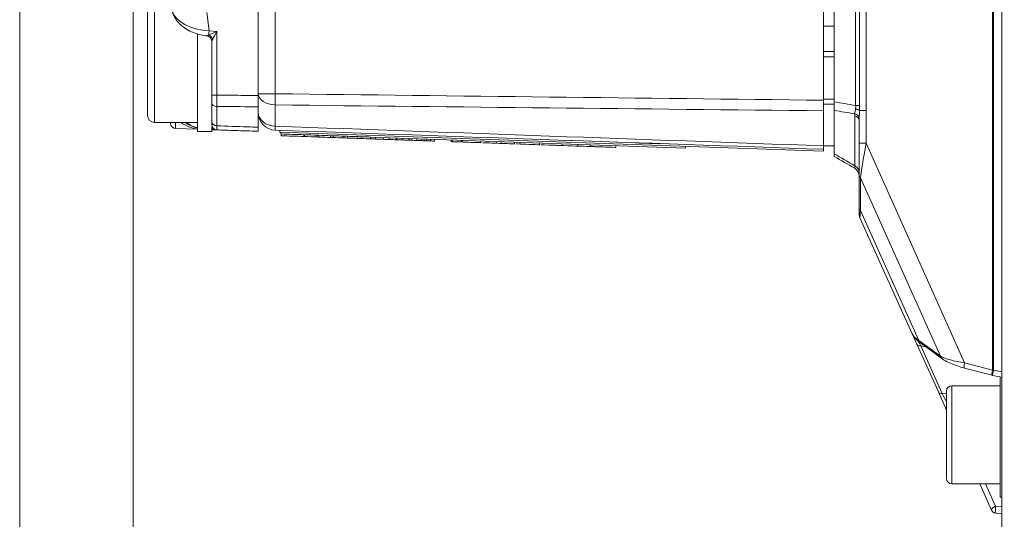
# Model space of a CAD drawing. Header units: millimetres. Extents: x 4 to 836, y 5 to 589.
# Tile 21 of 163: x 463 to 519, y 76 to 104. Entities that reach past the tile are written whole.
import ezdxf

# ---------------------------------------------------------------- set-up
doc = ezdxf.new("R2010")
doc.units = ezdxf.units.MM
doc.layers.add('1', color=7, linetype='Continuous', true_color=0xffffff)
doc.styles.add('ideas_simplex', font='simplex.shx')
doc.dimstyles.get("Standard").update_dxf_attribs({"dimtxt": 0.18, "dimasz": 0.18, "dimexe": 0.18, "dimexo": 0.0625, "dimgap": 0.09, "dimtad": 0, "dimtih": 1, "dimtoh": 1, "dimdec": 4, "dimzin": 0, "dimdsep": 46, "dimtxsty": 'Standard', "dimcen": 0.09, "dimadec": 0, "dimazin": 0, "dimtfac": 1, "dimtdec": 4, "dimtofl": 0, "dimtmove": 0, "dimatfit": 3, "dimfxl": 1, "dimtolj": 1, "dimtzin": 0, "dimarcsym": 0})

# ---------------------------------------------------------------- blocks, each defined once
blk = doc.blocks.new('_U9')
at = {"layer": '1', "color": 152, "lineweight": 13}
for p, q in [((469.858102, 112.831519), (469.858102, 30.116305)), ((547.158102, 62.954582), (547.158102, 30.116305))]:
    blk.add_line(p, q, dxfattribs=at)
at = {"layer": '1', "color": 87, "lineweight": 25}
for p, q in [((502.905602, 39.241305), (501.405602, 39.241305)), ((501.405602, 39.241305), (501.405602, 33.616305)), ((515.610602, 39.241305), (514.110602, 39.241305)), ((515.610602, 33.616305), (515.610602, 39.241305)), ((501.405602, 33.616305), (502.905602, 33.616305)), ((514.110602, 33.616305), (515.610602, 33.616305))]:
    blk.add_line(p, q, dxfattribs=at)
at = {"layer": '1', "color": 27, "lineweight": 13}
blk.add_line((547.158102, 32.116305), (469.858102, 32.116305), dxfattribs=at)
at = {"layer": '1', "color": 27, "lineweight": 18}
for points in [[(469.858102, 32.116305), (472.8581, 32.645285), (472.858104, 31.587324)], [(547.158102, 32.116305), (544.158104, 31.587324), (544.1581, 32.645285)]]:
    blk.add_solid(points, dxfattribs=at)
at = {"layer": '1', "color": 87, "linetype": 'Continuous', "lineweight": 25, "char_height": 3, "attachment_point": 7, "line_spacing_factor": 1.204819, "style": 'ideas_simplex'}
for s, insert in [('\\W1.2097;77,3', (502.877102, 41.376305)), ('\\W1.1919;3.04', (502.877102, 34.063805))]:
    blk.add_mtext(s, dxfattribs=dict(at, insert=insert))

msp = doc.modelspace()

# ---------------------------------------------------------------- linework, layer by layer
at = {"layer": '1', "color": 251, "linetype": 'Continuous', "lineweight": 18}
for p, q in [((463.492, 54.655), (463.492, 193.366)), ((508.558, 103.91), (509.158, 103.91)), ((508.558, 97.21), (509.158, 97.21))]:
    msp.add_line(p, q, dxfattribs=at)
at = {"layer": '1', "color": 143, "linetype": 'Continuous', "lineweight": 18}
for p, q in [((518.558, 75.299), (518.558, 172.722)), ((509.158, 148.343), (509.158, 99.678)), ((509.158, 99.188), (509.158, 96.763)), ((510.558, 97.351), (510.558, 98.645)), ((510.558, 95.585), (510.558, 97.351)), ((510.558, 93.761), (510.558, 95.585)), ((510.558, 93.368), (510.558, 93.761)), ((513.531, 86.663), (510.602, 93.162)), ((513.793, 86.081), (513.531, 86.663)), ((513.992, 86.158), (515.194, 85.278)), ((514.998, 83.406), (513.793, 86.081)), ((516.463, 84.749), (518.023, 84.343)), ((518.041, 84.339), (518.558, 84.237)), ((515.458, 82.385), (514.998, 83.406)), ((515.458, 78.958), (515.458, 83.46)), ((518.458, 83.76), (515.758, 83.76)), ((515.458, 78.56), (515.458, 78.958)), ((515.758, 78.26), (518.458, 78.26)), ((517.981, 76.785), (517.317, 78.26)), ((518.558, 76.598), (518.245, 76.609))]:
    msp.add_line(p, q, dxfattribs=at)
at = {"layer": '1', "color": 143, "linetype": 'Continuous', "lineweight": 13}
for p, q in [((518.029, 84.633), (518.029, 163.388)), ((518.088, 163.388), (518.088, 84.633)), ((510.361, 99.467), (510.361, 148.554)), ((510.585, 148.554), (510.585, 99.467)), ((510.942, 148.836), (510.942, 99.184)), ((510.361, 99.467), (510.585, 99.467)), ((510.308, 96.088), (510.308, 98.887)), ((510.942, 99.179), (510.578, 99.179)), ((510.942, 99.179), (510.942, 97.351)), ((510.942, 97.351), (510.558, 97.351)), ((510.942, 97.351), (516.469, 85.039)), ((510.624, 95.41), (510.624, 93.585)), ((515.111, 85.415), (510.624, 95.41)), ((510.624, 93.585), (513.909, 86.295)), ((513.909, 86.295), (515.111, 85.415)), ((514.014, 85.996), (515.22, 83.321)), ((514.289, 85.941), (514.014, 85.996)), ((516.469, 85.039), (518.029, 84.633)), ((518.088, 84.633), (518.029, 84.633)), ((518.088, 84.633), (518.558, 84.541)), ((515.758, 78.707), (515.758, 83.76)), ((515.22, 83.321), (515.458, 83.309)), ((515.758, 78.26), (515.758, 78.707)), ((517.634, 78.26), (518.203, 76.997)), ((518.203, 76.997), (518.558, 76.985))]:
    msp.add_line(p, q, dxfattribs=at)
at = {"layer": '1', "color": 27, "linetype": 'Continuous', "lineweight": 18}
for p, q in [((476.858, 100.023), (476.858, 147.997)), ((474.258, 100.052), (474.258, 103.066)), ((474.258, 98.56), (474.258, 99.607)), ((476.858, 98.245), (476.858, 99.391)), ((471.954, 98.434), (471.941, 98.51)), ((473.458, 98.138), (472.239, 98.181)), ((474.548, 98.1), (474.258, 98.11))]:
    msp.add_line(p, q, dxfattribs=at)
at = {"layer": '1', "color": 252, "linetype": 'Continuous', "lineweight": 18}
for p, q in [((508.558, 148.26), (508.558, 99.761)), ((509.158, 102.485), (508.558, 102.485)), ((508.558, 99.535), (509.158, 99.535)), ((508.558, 97.203), (508.558, 99.172)), ((518.458, 84.257), (518.458, 77.51)), ((518.458, 77.51), (518.558, 77.51))]:
    msp.add_line(p, q, dxfattribs=at)
at = {"layer": '1', "color": 252, "linetype": 'Continuous', "lineweight": 13}
for p, q in [((477.823, 106.21), (477.823, 100.126)), ((508.558, 102.2), (509.158, 102.2)), ((476.858, 100.126), (477.823, 100.126)), ((477.823, 99.497), (477.823, 98.306)), ((508.558, 99.82), (509.158, 99.82))]:
    msp.add_line(p, q, dxfattribs=at)
at = {"layer": '1', "color": 9, "linetype": 'Continuous', "lineweight": 13}
msp.add_line((471.058, 105.51), (471.058, 98.51), dxfattribs=at)
at = {"layer": '1', "color": 9, "linetype": 'Continuous', "lineweight": 18}
for p, q in [((470.658, 98.91), (470.658, 105.11)), ((473.458, 103.499), (473.458, 98.01)), ((471.058, 98.51), (473.458, 98.51)), ((473.458, 98.01), (474.258, 98.01)), ((474.258, 98.258), (474.258, 98.01))]:
    msp.add_line(p, q, dxfattribs=at)
at = {"layer": '1', "color": 27, "linetype": 'Continuous', "lineweight": 13}
for p, q in [((473.987, 104.677), (474.11, 103.653)), ((474.11, 103.653), (474.548, 103.624)), ((474.548, 103.624), (474.548, 100.052)), ((474.258, 100.052), (474.548, 100.052)), ((474.548, 99.417), (474.548, 98.328))]:
    msp.add_line(p, q, dxfattribs=at)
at = {"layer": '1', "color": 18, "linetype": 'Continuous', "lineweight": 18}
for p, q in [((478.077, 98.075), (478.073, 97.975)), ((508.555, 96.91), (478.073, 97.975)), ((508.558, 97.01), (508.555, 96.91))]:
    msp.add_line(p, q, dxfattribs=at)
at = {"layer": '1', "color": 7, "linetype": 'Continuous', "lineweight": 18}
for p, q in [((478.14, 97.872), (478.144, 97.972)), ((478.147, 97.872), (478.14, 97.872)), ((479.468, 97.826), (479.433, 97.827)), ((480.267, 97.798), (480.179, 97.801)), ((481.067, 97.77), (480.925, 97.775)), ((481.866, 97.742), (481.672, 97.749)), ((482.666, 97.714), (482.418, 97.723)), ((500.827, 97.08), (483.165, 97.697)), ((494.374, 97.506), (494.374, 97.488)), ((494.378, 97.506), (494.378, 97.488)), ((494.424, 97.504), (494.423, 97.486)), ((494.489, 97.502), (494.488, 97.484)), ((494.489, 97.494), (494.489, 97.502)), ((495.467, 97.45), (495.468, 97.46)), ((495.631, 97.454), (495.631, 97.462)), ((496.927, 97.409), (496.927, 97.399)), ((497.032, 97.405), (497.032, 97.395)), ((497.992, 97.372), (497.993, 97.379)), ((499.354, 97.314), (499.354, 97.324)), ((499.365, 97.314), (499.366, 97.331)), ((499.365, 97.324), (499.365, 97.324)), ((499.365, 97.314), (499.365, 97.324)), ((499.374, 97.313), (499.375, 97.331)), ((499.459, 97.31), (499.46, 97.328)), ((500.827, 97.08), (500.83, 97.18))]:
    msp.add_line(p, q, dxfattribs=at)
at = {"layer": '1', "color": 163, "linetype": 'Continuous', "lineweight": 18}
for p, q in [((478.143, 97.772), (478.147, 97.872)), ((478.143, 97.772), (478.147, 97.872)), ((479.429, 97.727), (479.432, 97.827)), ((479.464, 97.726), (479.467, 97.826)), ((480.175, 97.701), (480.179, 97.801)), ((480.263, 97.698), (480.267, 97.798)), ((480.922, 97.675), (480.925, 97.775)), ((481.063, 97.67), (481.066, 97.77)), ((481.668, 97.649), (481.671, 97.749)), ((481.863, 97.642), (481.866, 97.742)), ((482.415, 97.623), (482.418, 97.723)), ((482.662, 97.615), (482.666, 97.714)), ((483.161, 97.597), (483.164, 97.697)), ((483.437, 97.587), (483.44, 97.687)), ((483.881, 97.572), (483.885, 97.672)), ((484.209, 97.561), (484.212, 97.66)), ((484.6, 97.547), (484.604, 97.647)), ((484.642, 97.545), (484.646, 97.645)), ((484.981, 97.534), (484.984, 97.633)), ((485.319, 97.522), (485.323, 97.622)), ((485.339, 97.521), (485.343, 97.621)), ((485.467, 97.517), (485.471, 97.617)), ((485.753, 97.507), (485.756, 97.607)), ((486.038, 97.497), (486.041, 97.597)), ((486.165, 97.492), (486.168, 97.592)), ((486.292, 97.488), (486.296, 97.588)), ((486.525, 97.48), (486.528, 97.58)), ((486.757, 97.472), (486.76, 97.571))]:
    msp.add_line(p, q, dxfattribs=at)
at = {"layer": '1', "color": 5, "linetype": 'Continuous', "lineweight": 18}
for p, q in [((487.687, 97.539), (487.683, 97.427)), ((488.268, 97.519), (488.264, 97.406)), ((489.35, 97.368), (489.354, 97.481)), ((489.775, 97.366), (489.775, 97.354)), ((490.241, 97.337), (490.245, 97.45)), ((490.316, 97.347), (490.315, 97.335)), ((490.483, 97.341), (490.487, 97.441)), ((491.228, 97.303), (491.231, 97.415)), ((491.546, 97.404), (491.542, 97.292)), ((492.628, 97.254), (492.632, 97.366)), ((493.876, 97.21), (493.88, 97.323)), ((494.782, 97.291), (494.778, 97.179)), ((495.486, 97.267), (495.482, 97.154)), ((495.506, 97.154), (495.51, 97.266)), ((496.913, 97.104), (496.917, 97.217))]:
    msp.add_line(p, q, dxfattribs=at)
at = {"layer": '1', "color": 5, "linetype": 'Continuous', "lineweight": 13}
for p, q in [((487.736, 97.537), (487.733, 97.437)), ((488.325, 97.417), (488.328, 97.517)), ((495.482, 97.267), (495.479, 97.167))]:
    msp.add_line(p, q, dxfattribs=at)
at = {"layer": '1', "color": 7, "linetype": 'Continuous', "lineweight": 13}
msp.add_line((499.365, 97.324), (499.365, 97.331), dxfattribs=at)
at = {"layer": '1', "color": 9, "linetype": 'Continuous', "lineweight": 18}
msp.add_arc((471.058, 98.91), 0.4, 180, 270, dxfattribs=at)
at = {"layer": '1', "color": 252, "linetype": 'Continuous', "lineweight": 18}
msp.add_arc((477.858, 99.083), 1, 180, 268, dxfattribs=at)
at = {"layer": '1', "color": 27, "linetype": 'Continuous', "lineweight": 18}
for centre, start in [((472.25, 98.481), 189), ((474.558, 98.4), 180)]:
    msp.add_arc(centre, 0.3, start, 268, dxfattribs=at)
at = {"layer": '1', "color": 143, "linetype": 'Continuous', "lineweight": 18}
for centre, radius, start, end in [((510.058, 95.513), 0.5, 0, 60), ((511.058, 93.368), 0.5, 180, 204.2553), ((518.099, 84.633), 0.3, 255.4067, 258.9164), ((515.758, 83.46), 0.3, 90, 180), ((515.758, 78.56), 0.3, 180, 270), ((518.255, 76.908), 0.3, 204.2553, 268), ((517.858, 76.214), 0.5, 52.3002, 60.257)]:
    msp.add_arc(centre, radius, start, end, dxfattribs=at)
at = {"layer": '1', "color": 27, "linetype": 'Continuous', "lineweight": 13}
for centre, major_axis, ratio, start_param, end_param in [((474.036, 104.85), (2.021, -0.189), 0.586057, 3.344159, 4.803605), ((474.12, 103.653), (-0.02, -0.299), 0.034821, 4.714725, 5.612778), ((474.558, 103.624), (0.58, 0.262), 0.006775, 1.585799, 2.483852), ((474.076, 103.185), (-0.21, 0.214), 0.694121, 4.115681, 5.242855), ((474.558, 103.624), (0.3, 0.561), 0.014514, 1.578553, 2.476606), ((474.558, 99.607), (-0.3, 0), 0.635892, 0, 1.53589), ((472.25, 98.481), (0.296, 0.047), 0.49948, 2.642103, 3.141593), ((472.25, 98.481), (0.01, 0.3), 0.060338, 1.473747, 3.141593), ((473.979, 100.121), (1.523, -1.366), 0.962139, 4.826615, 5.162588), ((474.558, 98.56), (-0.3, 0), 0.771778, 0, 1.53589), ((474.558, 98.4), (0.582, -0.02), 0.515554, 4.188457, 4.712389)]:
    msp.add_ellipse(centre, major_axis=major_axis, ratio=ratio, start_param=start_param, end_param=end_param, dxfattribs=at)
at = {"layer": '1', "color": 27, "linetype": 'Continuous', "lineweight": 18}
for centre, major_axis, ratio, start_param, end_param in [((473.958, 103.066), (0.3, 0), 0.999357, 0, 1.462124), ((473.71, 100.131), (2, 0), 1, 4.086059, 4.586222), ((473.904, 100.124), (1.42, -1.464), 0.962555, 4.898063, 5.268953)]:
    msp.add_ellipse(centre, major_axis=major_axis, ratio=ratio, start_param=start_param, end_param=end_param, dxfattribs=at)
at = {"layer": '1', "color": 252, "linetype": 'Continuous', "lineweight": 13}
for centre, major_axis, ratio, start_param, end_param in [((477.858, 100.126), (-1, 0), 0.628448, 0, 1.53589), ((477.858, 100.126), (-0.012, -1), 0.034897, 4.71282, 5.391945), ((477.858, 99.083), (1, 0), 0.777852, 3.141593, 4.677482), ((477.858, 99.083), (-0.035, -0.999), 0.012336, 5.60406, 6.283185)]:
    msp.add_ellipse(centre, major_axis=major_axis, ratio=ratio, start_param=start_param, end_param=end_param, dxfattribs=at)
at = {"layer": '1', "color": 143, "linetype": 'Continuous', "lineweight": 13}
for centre, major_axis, ratio, start_param, end_param in [((510.058, 98.645), (-0.5, 0), 0.558744, 3.141593, 4.18879), ((510.061, 98.765), (0.499, -0.028), 0.568972, 0.0993, 1.078812), ((510.099, 99.179), (0.498, -0.041), 0.267794, 0.297473, 1.049693), ((511.058, 97.87), (0.456, 2.647), 0.010144, 1.769729, 2.765363), ((510.058, 95.725), (-0.5, 0), 0.83692, 3.141593, 4.18879), ((511.058, 95.585), (0.5, 0), 0.707107, 3.141593, 3.662128), ((511.058, 93.761), (0.5, 0), 0.707107, 3.141593, 3.662128), ((511.058, 99.453), (0.456, 6.291), 0.003814, 2.773239, 3.134538), ((517.065, 86.121), (3.556, -0.69), 0.236429, 3.30707, 3.668368), ((514.899, 84.356), (1.221, -2.284), 0.004294, 3.723363, 3.909499), ((514.169, 86.4), (0.177, 0.242), 0.813742, 2.491754, 3.141591), ((514.066, 86.205), (0.274, 0.123), 0.629086, 3.141593, 4.251898), ((515.371, 85.52), (0.177, 0.242), 0.813742, 2.491754, 3.142017), ((516.657, 85.397), (1.73, -0.223), 0.218194, 3.63586, 4.631494), ((516.539, 85.039), (0.076, 0.29), 0.225667, 1.629483, 3.141573), ((518.099, 84.633), (-0.076, -0.29), 0.225667, 4.771075, 6.283165), ((518.099, 84.633), (0.058, 0.294), 0.034249, 1.577505, 3.141575), ((515.272, 83.53), (0.274, 0.123), 0.629086, 3.141593, 4.251898), ((516.019, 81.872), (1.076, -2.055), 0.021876, 3.91847, 4.206925), ((518.255, 76.908), (-0.274, -0.123), 0.341561, 4.749062, 6.283185), ((518.255, 76.908), (0.01, 0.3), 0.192128, 1.276677, 3.141593)]:
    msp.add_ellipse(centre, major_axis=major_axis, ratio=ratio, start_param=start_param, end_param=end_param, dxfattribs=at)
at = {"layer": '1', "color": 27, "linetype": 'Continuous', "lineweight": 18}
for points, knots in [([(472.039, 104.765), (472.054, 104.699), (472.109, 104.526), (472.26, 104.257), (472.513, 103.977), (472.837, 103.737), (473.213, 103.547), (473.604, 103.421), (473.867, 103.378), (473.99, 103.365)], [0, 0, 0, 0, 0.095398, 0.255319, 0.417703, 0.579523, 0.734481, 0.880489, 1, 1, 1, 1]), ([(474.258, 99.607), (474.258, 99.639), (474.258, 99.705), (474.258, 99.778), (474.258, 99.854), (474.258, 99.932), (474.258, 100.012), (474.258, 100.052)], [0, 0, 0, 0, 0.25, 0.5, 0.5, 0.75, 1, 1, 1, 1]), ([(476.858, 100.023), (476.858, 99.966), (476.858, 99.909), (476.858, 99.825), (476.858, 99.797), (476.858, 99.742), (476.858, 99.715), (476.858, 99.633), (476.858, 99.53), (476.858, 99.436), (476.858, 99.391)], [0, 0, 0, 0, 0.25, 0.25, 0.375, 0.375, 0.5, 0.5, 0.75, 1, 1, 1, 1]), ([(474.258, 98.4), (474.258, 98.4), (474.258, 98.407), (474.258, 98.428), (474.258, 98.455), (474.258, 98.489), (474.258, 98.534), (474.258, 98.56)], [0, 0, 0, 0, 0.25, 0.5, 0.5, 0.75, 1, 1, 1, 1]), ([(476.858, 98.02), (476.426, 98.035), (475.994, 98.05), (475.224, 98.077), (474.886, 98.088), (474.548, 98.1)], [0, 0, 0, 0, 0.560865, 0.560865, 1, 1, 1, 1]), ([(476.858, 98.245), (476.858, 98.209), (476.858, 98.177), (476.858, 98.135), (476.858, 98.122), (476.858, 98.098), (476.858, 98.087), (476.858, 98.058), (476.858, 98.03), (476.858, 98.02), (476.858, 98.02)], [0, 0, 0, 0, 0.250296, 0.250296, 0.375444, 0.375444, 0.500592, 0.500592, 0.750888, 1, 1, 1, 1])]:
    msp.add_open_spline(points, degree=3, knots=knots, dxfattribs=at)
at = {"layer": '1', "color": 27, "linetype": 'Continuous', "lineweight": 13}
for points, knots in [([(473.991, 103.364), (473.991, 103.364), (473.993, 103.365), (473.997, 103.367), (473.999, 103.368), (474.006, 103.371), (474.009, 103.373), (474.018, 103.377), (474.022, 103.379), (474.032, 103.384), (474.037, 103.387), (474.048, 103.393), (474.054, 103.396), (474.072, 103.405), (474.085, 103.412), (474.098, 103.419)], [0, 0, 0, 0, 0.125, 0.125, 0.25, 0.25, 0.375, 0.375, 0.5, 0.5, 0.625, 0.625, 0.75, 0.75, 1, 1, 1, 1]), ([(474.317, 103.185), (474.31, 103.17), (474.302, 103.156), (474.289, 103.13), (474.283, 103.118), (474.271, 103.096), (474.267, 103.086), (474.262, 103.075), (474.26, 103.072), (474.259, 103.068), (474.258, 103.066), (474.258, 103.066)], [0, 0, 0, 0, 0.25, 0.25, 0.5, 0.5, 0.75, 0.75, 0.875, 0.875, 1, 1, 1, 1]), ([(474.548, 100.052), (474.547, 99.994), (474.547, 99.88), (474.547, 99.77), (474.547, 99.661), (474.547, 99.609), (474.547, 99.534), (474.547, 99.51), (474.547, 99.462), (474.548, 99.439), (474.548, 99.417)], [0, 0, 0, 0, 0.25, 0.5, 0.5, 0.75, 0.75, 0.875, 0.875, 1, 1, 1, 1]), ([(474.548, 100.052), (474.886, 100.048), (475.224, 100.044), (475.994, 100.034), (476.426, 100.029), (476.858, 100.023)], [0, 0, 0, 0, 0.439135, 0.439135, 1, 1, 1, 1]), ([(476.858, 99.391), (476.192, 99.399), (475.526, 99.406), (474.756, 99.415), (474.652, 99.416), (474.548, 99.417)], [0, 0, 0, 0, 0.86501, 0.86501, 1, 1, 1, 1]), ([(474.548, 98.328), (474.547, 98.292), (474.547, 98.227), (474.547, 98.179), (474.547, 98.14), (474.547, 98.125), (474.547, 98.11), (474.547, 98.107), (474.547, 98.102), (474.548, 98.1), (474.548, 98.1)], [0, 0, 0, 0, 0.25, 0.5, 0.5, 0.75, 0.75, 0.875, 0.875, 1, 1, 1, 1]), ([(474.548, 98.328), (475.117, 98.308), (475.687, 98.287), (476.457, 98.26), (476.658, 98.252), (476.858, 98.245)], [0, 0, 0, 0, 0.739697, 0.739697, 1, 1, 1, 1])]:
    msp.add_open_spline(points, degree=3, knots=knots, dxfattribs=at)
at = {"layer": '1', "color": 27, "linetype": 'Continuous', "lineweight": 18}
msp.add_open_spline([(474.258, 103.065), (474.258, 103.066)], degree=1, dxfattribs=at)
at = {"layer": '1', "color": 252, "linetype": 'Continuous', "lineweight": 13}
for points in [[(477.823, 100.126), (488.068, 99.999), (498.313, 99.878), (508.558, 99.761)], [(508.558, 99.172), (498.313, 99.277), (488.068, 99.385), (477.823, 99.497)], [(477.823, 98.306), (488.068, 97.937), (498.313, 97.569), (508.558, 97.203)]]:
    msp.add_open_spline(points, degree=3, dxfattribs=at)
at = {"layer": '1', "color": 252, "linetype": 'Continuous', "lineweight": 18}
for points, knots in [([(508.558, 99.761), (508.558, 99.708), (508.558, 99.604), (508.558, 99.502), (508.558, 99.401), (508.558, 99.304), (508.558, 99.214), (508.558, 99.172)], [0, 0, 0, 0, 0.25, 0.5, 0.5, 0.75, 1, 1, 1, 1]), ([(508.558, 97.203), (508.558, 97.172), (508.558, 97.117), (508.558, 97.076), (508.558, 97.043), (508.558, 97.019), (508.558, 97.01), (508.558, 97.01)], [0, 0, 0, 0, 0.2502, 0.5004, 0.5004, 0.750601, 1, 1, 1, 1])]:
    msp.add_open_spline(points, degree=3, knots=knots, dxfattribs=at)
at = {"layer": '1', "color": 143, "linetype": 'Continuous', "lineweight": 13}
for points in [[(509.158, 99.678), (509.559, 99.606), (509.96, 99.536), (510.361, 99.467)], [(510.311, 99.002), (509.927, 99.063), (509.542, 99.125), (509.158, 99.188)], [(510.308, 98.887), (510.308, 98.926), (510.309, 98.964), (510.311, 99.002)], [(510.356, 99.274), (510.356, 99.275), (510.357, 99.276), (510.357, 99.277)], [(510.942, 99.184), (510.942, 99.183), (510.942, 99.181), (510.942, 99.179)], [(509.158, 96.763), (509.541, 96.537), (509.925, 96.313), (510.308, 96.088)]]:
    msp.add_open_spline(points, degree=3, dxfattribs=at)
at = {"layer": '1', "color": 143, "linetype": 'Continuous', "lineweight": 18}
for points, knots in [([(509.158, 99.188), (509.158, 99.224), (509.158, 99.299), (509.158, 99.379), (509.158, 99.441), (509.158, 99.463), (509.158, 99.505), (509.158, 99.526), (509.158, 99.591), (509.158, 99.634), (509.158, 99.678)], [0, 0, 0, 0, 0.25, 0.5, 0.5, 0.625, 0.625, 0.75, 0.75, 1, 1, 1, 1]), ([(510.579, 99.184), (510.57, 99.192), (510.559, 99.201), (510.538, 99.213), (510.53, 99.218), (510.513, 99.226), (510.505, 99.23), (510.476, 99.242), (510.455, 99.249), (510.421, 99.26), (510.408, 99.264), (510.389, 99.269), (510.383, 99.271), (510.373, 99.273), (510.368, 99.274), (510.363, 99.276), (510.36, 99.276), (510.359, 99.276), (510.358, 99.277), (510.358, 99.277), (510.357, 99.277), (510.357, 99.277), (510.357, 99.277), (510.357, 99.277), (510.357, 99.277), (510.357, 99.277)], [0, 0, 0, 0, 0.25, 0.25, 0.375, 0.375, 0.5, 0.5, 0.75, 0.75, 0.875, 0.875, 0.9375, 0.9375, 0.96875, 0.984375, 0.992188, 0.992188, 0.996094, 0.996094, 0.998047, 0.998047, 0.999023, 0.999023, 1, 1, 1, 1]), ([(510.942, 99.184), (510.899, 99.184), (510.858, 99.184), (510.781, 99.184), (510.746, 99.184), (510.682, 99.184), (510.655, 99.184), (510.609, 99.184), (510.591, 99.184), (510.579, 99.184)], [0, 0, 0, 0, 0.25, 0.25, 0.5, 0.5, 0.75, 0.75, 1, 1, 1, 1]), ([(509.158, 96.61), (509.158, 96.61), (509.158, 96.617), (509.158, 96.636), (509.158, 96.655), (509.158, 96.663), (509.158, 96.679), (509.158, 96.687), (509.158, 96.716), (509.158, 96.738), (509.158, 96.763)], [0, 0, 0, 0, 0.25, 0.5, 0.5, 0.625, 0.625, 0.75, 0.75, 1, 1, 1, 1]), ([(513.531, 86.663), (513.554, 86.614), (513.627, 86.487), (513.781, 86.325), (513.923, 86.208), (513.992, 86.158)], [0, 0, 0, 0, 0.246885, 0.664909, 1, 1, 1, 1]), ([(515.194, 85.278), (515.236, 85.248), (515.376, 85.156), (515.658, 85.015), (516.047, 84.867), (516.326, 84.785), (516.463, 84.749)], [0, 0, 0, 0, 0.140367, 0.441832, 0.737371, 1, 1, 1, 1])]:
    msp.add_open_spline(points, degree=3, knots=knots, dxfattribs=at)
at = {"layer": '1', "color": 143, "linetype": 'Continuous', "lineweight": 13}
for points, knots in [([(510.357, 99.277), (510.36, 99.307), (510.362, 99.339), (510.364, 99.386), (510.364, 99.402), (510.363, 99.435), (510.362, 99.451), (510.361, 99.467)], [0, 0, 0, 0, 0.5, 0.5, 0.75, 0.75, 1, 1, 1, 1]), ([(510.585, 99.467), (510.585, 99.42), (510.584, 99.372), (510.582, 99.278), (510.581, 99.231), (510.579, 99.184)], [0, 0, 0, 0, 0.5, 0.5, 1, 1, 1, 1]), ([(510.311, 99.002), (510.318, 99.043), (510.327, 99.086), (510.343, 99.177), (510.351, 99.224), (510.356, 99.274)], [0, 0, 0, 0, 0.5, 0.5, 1, 1, 1, 1]), ([(510.578, 99.179), (510.576, 99.108), (510.572, 99.039), (510.565, 98.9), (510.562, 98.832), (510.56, 98.765)], [0, 0, 0, 0, 0.5, 0.5, 1, 1, 1, 1]), ([(510.579, 99.184), (510.579, 99.184), (510.579, 99.184), (510.579, 99.182), (510.578, 99.181), (510.578, 99.179)], [0, 0, 0, 0, 0.018092, 0.018092, 1, 1, 1, 1]), ([(510.308, 95.946), (510.311, 95.945), (510.313, 95.947), (510.315, 95.957), (510.316, 95.966), (510.316, 95.99), (510.315, 96.005), (510.313, 96.042), (510.311, 96.063), (510.308, 96.088)], [0, 0, 0, 0, 0.25, 0.25, 0.5, 0.5, 0.75, 0.75, 1, 1, 1, 1])]:
    msp.add_open_spline(points, degree=3, knots=knots, dxfattribs=at)
at = {"layer": '1', "color": 143, "linetype": 'Continuous', "lineweight": 18}
for points in [[(510.579, 99.184), (510.579, 99.184), (510.579, 99.184), (510.579, 99.184)], [(510.56, 98.765), (510.559, 98.725), (510.558, 98.685), (510.558, 98.645)], [(510.308, 95.946), (509.925, 96.168), (509.541, 96.389), (509.158, 96.61)], [(518.358, 76.605), (518.358, 76.605), (518.353, 76.605), (518.344, 76.605)]]:
    msp.add_open_spline(points, degree=3, dxfattribs=at)
at = {"layer": '1', "color": 252, "linetype": 'Continuous', "lineweight": 18}
msp.add_open_spline([(508.558, 97.01), (498.313, 97.368), (488.068, 97.726), (477.823, 98.084)], degree=3, dxfattribs=at)
at = {"layer": '1', "color": 163, "linetype": 'Continuous', "lineweight": 18}
for points in [[(479.429, 97.727), (479, 97.742), (478.572, 97.757), (478.143, 97.772)], [(479.432, 97.827), (479.004, 97.842), (478.575, 97.857), (478.147, 97.872)], [(479.464, 97.726), (479.452, 97.727), (479.441, 97.727), (479.429, 97.727)], [(479.467, 97.826), (479.456, 97.827), (479.444, 97.827), (479.433, 97.827)], [(480.175, 97.701), (479.938, 97.71), (479.701, 97.718), (479.464, 97.726)], [(480.179, 97.801), (479.942, 97.81), (479.705, 97.818), (479.467, 97.826)], [(480.267, 97.798), (480.238, 97.799), (480.208, 97.8), (480.179, 97.801)], [(480.925, 97.775), (480.706, 97.783), (480.486, 97.791), (480.267, 97.798)], [(481.066, 97.77), (481.019, 97.772), (480.972, 97.774), (480.925, 97.775)], [(481.671, 97.749), (481.47, 97.756), (481.268, 97.763), (481.066, 97.77)], [(481.866, 97.742), (481.801, 97.745), (481.736, 97.747), (481.671, 97.749)], [(482.418, 97.723), (482.234, 97.73), (482.05, 97.736), (481.866, 97.742)], [(482.666, 97.714), (482.583, 97.717), (482.501, 97.72), (482.418, 97.723)], [(483.164, 97.697), (482.998, 97.703), (482.832, 97.709), (482.666, 97.714)], [(480.263, 97.698), (480.234, 97.699), (480.205, 97.7), (480.175, 97.701)], [(480.922, 97.675), (480.702, 97.683), (480.483, 97.691), (480.263, 97.698)], [(481.063, 97.67), (481.016, 97.672), (480.969, 97.674), (480.922, 97.675)], [(481.668, 97.649), (481.466, 97.656), (481.265, 97.663), (481.063, 97.67)], [(481.863, 97.642), (481.798, 97.645), (481.733, 97.647), (481.668, 97.649)], [(482.415, 97.623), (482.231, 97.63), (482.047, 97.636), (481.863, 97.642)], [(482.662, 97.615), (482.58, 97.617), (482.497, 97.62), (482.415, 97.623)], [(483.161, 97.597), (482.995, 97.603), (482.828, 97.609), (482.662, 97.615)], [(483.437, 97.587), (483.345, 97.591), (483.253, 97.594), (483.161, 97.597)], [(483.881, 97.572), (483.733, 97.577), (483.585, 97.582), (483.437, 97.587)], [(484.209, 97.561), (484.1, 97.564), (483.991, 97.568), (483.882, 97.572)], [(484.6, 97.547), (484.47, 97.551), (484.339, 97.556), (484.209, 97.561)], [(484.642, 97.545), (484.628, 97.546), (484.614, 97.546), (484.6, 97.547)], [(484.981, 97.534), (484.868, 97.537), (484.755, 97.541), (484.642, 97.545)], [(485.319, 97.522), (485.206, 97.526), (485.093, 97.53), (484.981, 97.534)], [(485.339, 97.521), (485.332, 97.521), (485.326, 97.521), (485.319, 97.522)], [(485.467, 97.517), (485.424, 97.518), (485.382, 97.52), (485.339, 97.521)], [(485.753, 97.507), (485.658, 97.51), (485.562, 97.513), (485.467, 97.517)], [(486.038, 97.497), (485.943, 97.5), (485.848, 97.503), (485.753, 97.507)], [(486.165, 97.492), (486.122, 97.494), (486.08, 97.495), (486.038, 97.497)], [(486.292, 97.488), (486.25, 97.489), (486.207, 97.491), (486.165, 97.492)], [(486.525, 97.48), (486.447, 97.482), (486.37, 97.485), (486.292, 97.488)], [(486.757, 97.472), (486.679, 97.474), (486.602, 97.477), (486.525, 97.48)]]:
    msp.add_open_spline(points, degree=3, dxfattribs=at)
at = {"layer": '1', "color": 5, "linetype": 'Continuous', "lineweight": 18}
for points, knots in [([(487.733, 97.437), (488.149, 97.423), (488.565, 97.408), (488.98, 97.394), (489.047, 97.392), (489.121, 97.389), (489.187, 97.387), (489.225, 97.385), (489.263, 97.384), (489.301, 97.383), (489.334, 97.382), (489.351, 97.381), (489.351, 97.381)], [0, 0, 0, 0, 0.775129, 0.775129, 0.775129, 0.878258, 0.878258, 0.878258, 0.948202, 0.948202, 0.948202, 1, 1, 1, 1]), ([(489.465, 97.377), (489.479, 97.376), (489.493, 97.376), (489.507, 97.376), (489.752, 97.367), (489.923, 97.361), (490.197, 97.351), (490.241, 97.35), (490.242, 97.35)], [0, 0, 0, 0, 0.05062, 0.05062, 0.05062, 0.685704, 0.685704, 1, 1, 1, 1]), ([(490.483, 97.341), (490.745, 97.332), (490.906, 97.327), (491.18, 97.317), (491.227, 97.315), (491.228, 97.315)], [0, 0, 0, 0, 0.669541, 0.669541, 1, 1, 1, 1]), ([(491.321, 97.312), (491.346, 97.311), (491.37, 97.31), (491.395, 97.31), (491.627, 97.301), (491.823, 97.295), (492.065, 97.286), (492.116, 97.284), (492.167, 97.283), (492.218, 97.281), (492.475, 97.272), (492.626, 97.267), (492.629, 97.266)], [0, 0, 0, 0, 0.055277, 0.055277, 0.055277, 0.465682, 0.465682, 0.465682, 0.579436, 0.579436, 0.579436, 1, 1, 1, 1]), ([(492.707, 97.264), (492.773, 97.261), (492.839, 97.259), (492.905, 97.257), (493.266, 97.244), (493.468, 97.237), (493.814, 97.225), (493.876, 97.223), (493.876, 97.223)], [0, 0, 0, 0, 0.144262, 0.144262, 0.144262, 0.699134, 0.699134, 1, 1, 1, 1]), ([(493.966, 97.22), (493.298, 97.243), (493.221, 97.246), (494.349, 97.206), (495.022, 97.183), (495.479, 97.167)], [0, 0, 0, 0, 0.48808, 0.48808, 1, 1, 1, 1]), ([(495.482, 97.167), (495.483, 97.167), (495.499, 97.166), (495.532, 97.165), (495.557, 97.164), (495.583, 97.163), (495.608, 97.162), (495.675, 97.16), (495.749, 97.158), (495.815, 97.155), (496.165, 97.143), (496.514, 97.131), (496.864, 97.119), (496.898, 97.117), (496.914, 97.117), (496.914, 97.117)], [0, 0, 0, 0, 0.056336, 0.056336, 0.056336, 0.109377, 0.109377, 0.109377, 0.22376, 0.22376, 0.22376, 0.941474, 0.941474, 0.941474, 1, 1, 1, 1])]:
    msp.add_open_spline(points, degree=3, knots=knots, dxfattribs=at)
msp.add_open_spline([(490.294, 97.348), (490.357, 97.346), (490.42, 97.344), (490.483, 97.341)], degree=3, dxfattribs=at)
at = {"layer": '1', "color": 7, "linetype": 'Continuous', "lineweight": 18}
for points, degree, knots in [([(494.374, 97.498), (494.374, 97.498), (494.377, 97.498), (494.383, 97.498), (494.394, 97.497), (494.409, 97.497), (494.431, 97.496), (494.457, 97.495), (494.464, 97.495)], 7, [0, 0, 0, 0, 0, 0, 0, 0, 0.756802, 1, 1, 1, 1, 1, 1, 1, 1]), ([(498.386, 97.358), (498.386, 97.358), (498.386, 97.358), (498.386, 97.358), (498.386, 97.358), (498.345, 97.359), (498.119, 97.367), (497.992, 97.372)], 3, [0, 0, 0, 0, 0.10179, 0.303065, 0.303065, 0.730147, 1, 1, 1, 1]), ([(498.386, 97.358), (498.386, 97.358), (498.386, 97.358), (498.386, 97.358), (498.386, 97.358), (498.348, 97.359), (498.185, 97.365)], 3, [0, 0, 0, 0, 0.341897, 0.341897, 0.341897, 1, 1, 1, 1]), ([(499.365, 97.324), (499.365, 97.324), (499.28, 97.327), (499.11, 97.333), (498.914, 97.34), (498.567, 97.352), (498.386, 97.358), (498.386, 97.358)], 3, [0, 0, 0, 0, 0.260906, 0.333735, 0.412167, 0.686679, 1, 1, 1, 1])]:
    msp.add_open_spline(points, degree=degree, knots=knots, dxfattribs=at)
for points in [[(498.386, 97.358), (498.278, 97.362), (498.164, 97.366), (498.045, 97.37)], [(498.289, 97.361), (498.262, 97.362), (498.227, 97.364), (498.185, 97.365)]]:
    msp.add_open_spline(points, degree=3, dxfattribs=at)

# ---------------------------------------------------------------- dimensions: what is measured, and where the dimension line sits
at = {"layer": '1', "color": 87, "linetype": 'Continuous', "lineweight": 25}
dim = msp.add_linear_dim(base=(547.158, 32.116), p1=(469.858, 116.23), p2=(547.158, 65.455), angle=180, text='<>\\P[\\C87;\\H3.00;\\Fsimplex.shx;3.04\\Fsimplex.shx;\\H3.00;\\C87; ]', dimstyle='Standard', override={"dimtxt": 3, "dimasz": 3, "dimexe": 2, "dimexo": 2.5, "dimgap": 1.5, "dimtad": 1, "dimtih": 0, "dimtoh": 0, "dimdec": 2, "dimlfac": 1, "dimzin": 8, "dimdsep": 44, "dimlunit": 2, "dimtxsty": 'ideas_simplex', "dimsah": 1, "dimse1": 0, "dimse2": 0, "dimsd1": 0, "dimsd2": 0, "dimclrd": 27, "dimclre": 152, "dimclrt": 87, "dimtol": 0, "dimtm": -0.1, "dimtfac": 0.5, "dimtdec": 2, "dimtofl": 1, "dimtmove": 0, "dimtzin": 8, "dimlwd": 13, "dimlwe": 13}, dxfattribs=at)
dim.commit()
dim.dimension.update_dxf_attribs({"geometry": '_U9', "text_midpoint": (508.508, 32.116), "dimtype": 160})

doc.saveas('drawing.dxf')
